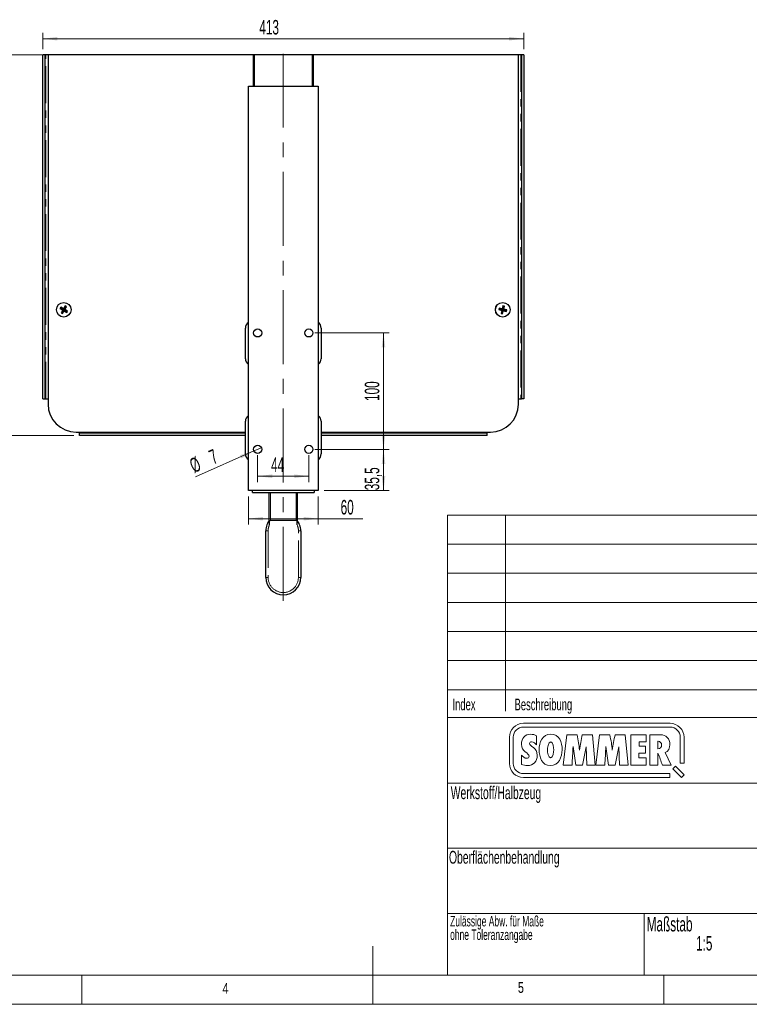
# Model space of a CAD drawing. Header units: millimetres. Extents: x 25 to 2116, y 25 to 1460.
# Tile 2 of 5: x 747 to 1373, y 25 to 871. Entities that reach past the tile are written whole.
import ezdxf

# ---------------------------------------------------------------- set-up
doc = ezdxf.new("R2010")
doc.units = ezdxf.units.MM
doc.header["$LTSCALE"] = 5
doc.linetypes.add('CENTERX2', pattern=[20.32, 12.7, -2.54, 2.54, -2.54])
doc.linetypes.add('PHANTOM', pattern=[12.7, 6.35, -1.27, 1.27, -1.27, 1.27, -1.27])
doc.styles.add('SLDTEXTSTYLE0', font='TXT', dxfattribs={"width": 0.75})
doc.styles.add('SLDTEXTSTYLE1', font='TXT', dxfattribs={"width": 0.605})
doc.dimstyles.new('SLDDIMSTYLE1', dxfattribs={"dimtxt": 12.5, "dimasz": 12.5, "dimexe": 0, "dimexo": 0.0625, "dimgap": 3.125, "dimtad": 1, "dimrnd": 1e-09, "dimzin": 12, "dimdsep": 46, "dimtxsty": 'SLDTEXTSTYLE1', "dimsah": 1, "dimcen": 0.09, "dimadec": 0, "dimazin": 3, "dimtfac": 1, "dimtofl": 0, "dimtmove": 0, "dimatfit": 3, "dimfxl": 0, "dimfrac": 2, "dimtolj": 1, "dimtzin": 12, "dimarcsym": 0})
doc.dimstyles.new('SLDDIMSTYLE2', dxfattribs={"dimtxt": 12.5, "dimasz": 12.5, "dimexe": 0, "dimexo": 0.0625, "dimgap": 3.125, "dimtad": 1, "dimrnd": 1e-09, "dimzin": 12, "dimdsep": 46, "dimtxsty": 'SLDTEXTSTYLE1', "dimblk1": 'NONE', "dimsah": 1, "dimcen": 0, "dimadec": 0, "dimazin": 3, "dimtfac": 1, "dimtmove": 0, "dimatfit": 3, "dimldrblk": 'NONE', "dimfxl": 0, "dimfrac": 2, "dimtolj": 1, "dimtzin": 12, "dimarcsym": 0})

# ---------------------------------------------------------------- blocks, each defined once
blk = doc.blocks.new('Logo_SOMMER_2016_8')
at = {"lineweight": 18}
for p, q in [((460, 150), (40, 150)), ((40, 139.1), (460, 139.1)), ((77.6, 87.9), (77.6, 114.5)), ((164.3, 117.2), (154, 30.2)), ((194, 117.2), (164.3, 117.2)), ((237.8, 117.2), (208.7, 117.2)), ((245.8, 30.2), (237.8, 117.2)), ((258.2, 117.2), (247.9, 30.2)), ((287.9, 117.2), (258.2, 117.2)), ((331.7, 117.2), (302.5, 117.2)), ((339.7, 30.2), (331.7, 117.2)), ((347.4, 117.2), (347.4, 30.2)), ((391.7, 117.2), (347.4, 117.2)), ((391.7, 96.8), (391.7, 117.2)), ((401.6, 117.2), (401.6, 30.3)), ((431.8, 117.2), (401.6, 117.2)), ((0, 110), (0, 35)), ((10.9, 35), (10.9, 110)), ((371.1, 84.3), (371.1, 96.8)), ((371.1, 96.8), (391.7, 96.8)), ((424.5, 77), (424.5, 98.4)), ((489.1, 110), (489.1, 35.9)), ((500, 35.9), (500, 110)), ((34.5, 59.1), (34.6, 59.1)), ((34.6, 59.1), (34.6, 32.4)), ((182.1, 83.5), (190.1, 30.2)), ((209.1, 30.2), (219.6, 83)), ((219.6, 83), (221.4, 30.2)), ((276, 83.5), (284, 30.2)), ((302.9, 30.2), (313.5, 83)), ((313.5, 83), (315.3, 30.2)), ((370.9, 50.7), (370.9, 64.8)), ((370.9, 64.8), (389.3, 64.8)), ((389.3, 84.3), (371.1, 84.3)), ((389.3, 64.8), (389.3, 84.3)), ((424.7, 77), (424.5, 77)), ((424.6, 30.3), (424.6, 64.8)), ((463.4, 30.2), (445.8, 66.7)), ((154, 30.2), (179.2, 30.2)), ((190.1, 30.2), (209.1, 30.2)), ((221.4, 30.2), (245.8, 30.2)), ((247.9, 30.2), (272.9, 30.2)), ((284, 30.2), (302.9, 30.2)), ((315.3, 30.2), (339.7, 30.2)), ((347.4, 30.2), (391.3, 30.2)), ((391.3, 50.7), (370.9, 50.7)), ((391.3, 30.2), (391.3, 50.7)), ((401.6, 30.3), (424.6, 30.3)), ((438, 30.2), (463.4, 30.2)), ((489.1, 35.9), (500, 35.9)), ((459.1, 5.9), (40, 5.9)), ((459.1, -5), (459.1, 5.9)), ((475.8, 26.9), (468.1, 19.2)), ((468.1, 19.2), (492.3, -5)), ((500, 2.7), (475.8, 26.9)), ((492.3, -5), (500, 2.7)), ((40, -5), (459.1, -5))]:
    blk.add_line(p, q, dxfattribs=at)
for points in [[(40, 150), (17.9, 150), (0, 132.1), (0, 110)], [(500, 110), (500, 132.1), (482.1, 150), (460, 150)], [(10.9, 110), (10.9, 126), (24, 139.1), (40, 139.1)], [(61.2, 118.6), (44, 118.6), (34.4, 106.8), (34.4, 90.2)], [(77.6, 114.5), (73.2, 117.3), (66.4, 118.6), (61.2, 118.6)], [(118.2, 119.1), (94.1, 119.1), (85.2, 94.7), (85.2, 74.3)], [(151, 74), (151, 94.8), (143, 119.1), (118.2, 119.1)], [(198, 94.2), (196.9, 101.8), (195.1, 109.4), (194, 117.2)], [(208.7, 117.2), (205.5, 102.7), (203, 88.1), (200.6, 73.4)], [(291.9, 94), (290.7, 101.8), (288.9, 109.4), (287.9, 117.2)], [(302.5, 117.2), (299.4, 102.7), (296.8, 88.1), (294.4, 73.4)], [(459.4, 88.8), (459.4, 105.9), (449.1, 117.2), (431.8, 117.2)], [(460, 139.1), (476, 139.1), (489.1, 126), (489.1, 110)], [(34.4, 90.2), (34.4, 69), (56.5, 65.1), (56.5, 55.5)], [(57.5, 92.1), (57.5, 95.1), (61, 97.1), (63.5, 97.1)], [(79.6, 58.1), (79.6, 81.7), (57.5, 83.4), (57.5, 92.1)], [(63.5, 97.1), (69.6, 97.1), (74.1, 92.3), (77.6, 87.9)], [(109.1, 72.4), (109.1, 78), (110.2, 96.8), (118.2, 96.8)], [(118.2, 96.8), (125.9, 96.8), (126.8, 79.9), (126.8, 74.3)], [(200.6, 73.4), (199.7, 80.4), (199.2, 87.3), (198, 94.2)], [(294.4, 73.4), (293.5, 80.4), (293, 87.3), (291.9, 94)], [(424.5, 98.4), (424.9, 98.4), (425.2, 98.4), (425.6, 98.4)], [(435.9, 88.1), (435.9, 81.3), (431.3, 77), (424.7, 77)], [(425.6, 98.4), (431.2, 98.5), (435.9, 93.5), (435.9, 88.1)], [(445.8, 66.7), (455.4, 66.7), (459.4, 81.2), (459.4, 88.8)], [(49.8, 49.7), (44.4, 49.7), (37.6, 54.8), (34.5, 59.1)], [(51.3, 28.7), (68.7, 28.7), (79.6, 40.9), (79.6, 58.1)], [(85.2, 74.3), (85.2, 53.9), (92.5, 28.8), (117.3, 28.8)], [(117.8, 51.1), (110.5, 51.1), (109.1, 67.2), (109.1, 72.4)], [(117.3, 28.8), (141.1, 28.8), (151, 53.6), (151, 74)], [(126.8, 74.3), (126.8, 68.4), (126.3, 51.1), (117.8, 51.1)], [(179.2, 30.2), (180.3, 47.9), (181.7, 65.8), (182.1, 83.5)], [(272.9, 30.2), (274.2, 47.9), (275.6, 65.8), (276, 83.5)], [(424.6, 64.8), (430.3, 53.7), (433.6, 41.8), (438, 30.2)], [(0, 35), (0, 12.9), (17.9, -5), (40, -5)], [(40, 5.9), (24, 5.9), (10.9, 19), (10.9, 35)], [(34.6, 32.4), (40.4, 30.5), (45.2, 28.7), (51.3, 28.7)], [(56.5, 55.5), (56.5, 52), (52.9, 49.7), (49.8, 49.7)]]:
    blk.add_open_spline(points, degree=3, dxfattribs=at)
blk = doc.blocks.new('SW_NOTE_2')
at = {"color": 0, "linetype": 'Continuous', "lineweight": 0, "char_height": 9, "attachment_point": 1, "style": 'SLDTEXTSTYLE1'}
for s, insert in [('Zulässige Abw. für Maße', (0, 11.6)), ('ohne Toleranzangabe', (0, 0))]:
    blk.add_mtext(s, dxfattribs=dict(at, insert=insert))
blk = doc.blocks.new('_D_17')
at = {"color": 1, "linetype": 'Continuous', "lineweight": 18}
for p, q in [((766.54, 845.62), (766.54, 859.48)), ((1179.54, 854.48), (766.54, 854.48)), ((1179.54, 845.62), (1179.54, 859.48))]:
    blk.add_line(p, q, dxfattribs=at)
for points in [[(766.54, 854.48), (779.04, 852.93), (779.04, 856.03)], [(1179.54, 854.48), (1167.04, 856.03), (1167.04, 852.93)]]:
    blk.add_solid(points, dxfattribs=at)
at = {"color": 1, "linetype": 'Continuous', "lineweight": 18, "insert": (952.47, 870.6), "char_height": 12.5, "attachment_point": 1, "style": 'SLDTEXTSTYLE1'}
blk.add_mtext('413', dxfattribs=at)
blk = doc.blocks.new('_D_18')
at = {"color": 1, "linetype": 'Continuous', "lineweight": 18}
for p, q in [((766.04, 840.62), (724.65, 840.62)), ((729.65, 840.62), (729.65, 513.62)), ((793.04, 513.62), (724.65, 513.62))]:
    blk.add_line(p, q, dxfattribs=at)
for points in [[(729.65, 840.62), (728.1, 828.12), (731.2, 828.12)], [(729.65, 513.62), (731.2, 526.12), (728.1, 526.12)]]:
    blk.add_solid(points, dxfattribs=at)
at = {"color": 1, "linetype": 'Continuous', "lineweight": 18, "insert": (713.53, 677.92), "char_height": 12.5, "attachment_point": 1, "rotation": 90, "style": 'SLDTEXTSTYLE1'}
blk.add_mtext('327', dxfattribs=at)
blk = doc.blocks.new('_D_19')
at = {"color": 1, "linetype": 'Continuous', "lineweight": 18}
for p, q in [((943.04, 461.24), (943.04, 437.16)), ((1003.04, 461.24), (1003.04, 437.16)), ((943.04, 442.16), (1003.04, 442.16)), ((1003.04, 442.16), (1041.39, 442.16))]:
    blk.add_line(p, q, dxfattribs=at)
for points in [[(943.04, 442.16), (955.54, 440.61), (955.54, 443.71)], [(1003.04, 442.16), (990.54, 443.71), (990.54, 440.61)]]:
    blk.add_solid(points, dxfattribs=at)
at = {"color": 1, "linetype": 'Continuous', "lineweight": 18, "insert": (1022.29, 458.27), "char_height": 12.5, "attachment_point": 1, "style": 'SLDTEXTSTYLE1'}
blk.add_mtext('60', dxfattribs=at)
blk = doc.blocks.new('_D_20')
at = {"color": 1, "linetype": 'Continuous', "lineweight": 18}
for p, q in [((1000.04, 601.74), (1064.13, 601.74)), ((1059.13, 501.74), (1059.13, 601.74)), ((1000.04, 501.74), (1064.13, 501.74))]:
    blk.add_line(p, q, dxfattribs=at)
for points in [[(1059.13, 601.74), (1057.58, 589.24), (1060.68, 589.24)], [(1059.13, 501.74), (1060.68, 514.24), (1057.58, 514.24)]]:
    blk.add_solid(points, dxfattribs=at)
at = {"color": 1, "linetype": 'Continuous', "lineweight": 18, "insert": (1043.01, 543.29), "char_height": 12.5, "attachment_point": 1, "rotation": 90, "style": 'SLDTEXTSTYLE1'}
blk.add_mtext('100', dxfattribs=at)
blk = doc.blocks.new('_D_21')
at = {"color": 1, "linetype": 'Continuous', "lineweight": 18}
for p, q in [((951.04, 496.74), (951.04, 473.65)), ((995.04, 496.74), (995.04, 473.65)), ((995.04, 478.65), (951.04, 478.65))]:
    blk.add_line(p, q, dxfattribs=at)
for points in [[(951.04, 478.65), (963.54, 477.1), (963.54, 480.2)], [(995.04, 478.65), (982.54, 480.2), (982.54, 477.1)]]:
    blk.add_solid(points, dxfattribs=at)
at = {"color": 1, "linetype": 'Continuous', "lineweight": 18, "insert": (962.57, 494.77), "char_height": 12.5, "attachment_point": 1, "style": 'SLDTEXTSTYLE1'}
blk.add_mtext('44', dxfattribs=at)
blk = doc.blocks.new('_D_22')
at = {"color": 1, "linetype": 'Continuous', "lineweight": 18}
for p, q in [((1000.04, 501.74), (1064.13, 501.74)), ((1059.13, 466.24), (1059.13, 501.74)), ((1008.04, 466.24), (1064.13, 466.24))]:
    blk.add_line(p, q, dxfattribs=at)
for points in [[(1059.13, 501.74), (1057.58, 489.24), (1060.68, 489.24)], [(1059.13, 466.24), (1060.68, 478.74), (1057.58, 478.74)]]:
    blk.add_solid(points, dxfattribs=at)
at = {"color": 1, "linetype": 'Continuous', "lineweight": 18, "insert": (1043.01, 466.6), "char_height": 12.5, "attachment_point": 1, "rotation": 90, "style": 'SLDTEXTSTYLE1'}
blk.add_mtext('35,5', dxfattribs=at)
blk = doc.blocks.new('_D_23')
at = {"color": 1, "linetype": 'Continuous', "lineweight": 18}
for q in [(897.66, 478.18), (954.24, 503.16)]:
    blk.add_line((947.84, 500.33), q, dxfattribs=at)
blk.add_solid([(947.84, 500.33), (935.78, 496.7), (937.03, 493.86)], dxfattribs=at)
at = {"color": 1, "linetype": 'Continuous', "lineweight": 18, "char_height": 12.5, "attachment_point": 1, "rotation": 23.81966, "style": 'SLDTEXTSTYLE1'}
for s, insert in [('7', (907.92, 500.06)), ('%%c', (891.26, 492.67))]:
    blk.add_mtext(s, dxfattribs=dict(at, insert=insert))
blk = doc.blocks.new('_None')

msp = doc.modelspace()

# ---------------------------------------------------------------- linework, layer by layer
at = {"color": 1, "linetype": 'CENTERX2', "lineweight": 18}
msp.add_line((973.041, 371.708), (973.041, 850.618), dxfattribs=at)
at = {"color": 7, "linetype": 'Continuous', "lineweight": 25}
for p, q in [((768.541, 840.618), (766.541, 840.618)), ((766.541, 545.118), (766.541, 840.618)), ((768.541, 545.118), (768.541, 840.618)), ((769.041, 840.618), (768.541, 840.618)), ((771.041, 840.618), (769.041, 840.618)), ((771.041, 840.618), (771.041, 540.618)), ((947.041, 840.618), (771.041, 840.618)), ((948.041, 840.618), (947.041, 840.618)), ((947.041, 840.618), (947.041, 813.743)), ((948.041, 840.618), (948.041, 813.743)), ((998.041, 840.618), (948.041, 840.618)), ((998.041, 813.743), (998.041, 840.618)), ((999.041, 840.618), (998.041, 840.618)), ((999.041, 813.743), (999.041, 840.618)), ((1175.041, 840.618), (999.041, 840.618)), ((1175.041, 540.618), (1175.041, 840.618)), ((1177.041, 840.618), (1175.041, 840.618)), ((1177.541, 840.618), (1177.041, 840.618)), ((1177.541, 840.618), (1177.541, 545.118)), ((1179.541, 840.618), (1177.541, 840.618)), ((1179.541, 840.618), (1179.541, 545.118)), ((947.041, 830.618), (948.041, 830.618)), ((998.041, 830.618), (999.041, 830.618)), ((943.041, 466.243), (943.041, 813.743)), ((943.041, 813.743), (1003.041, 813.743)), ((1003.041, 813.743), (1003.041, 466.243)), ((781.95, 623.923), (781.263, 622.749)), ((781.913, 622.919), (781.263, 622.749)), ((781.263, 622.749), (783.61, 621.375)), ((782.12, 623.272), (781.913, 622.919)), ((781.913, 622.919), (784.26, 621.545)), ((784.297, 622.548), (781.95, 623.923)), ((782.12, 623.272), (781.95, 623.923)), ((784.467, 621.898), (782.12, 623.272)), ((783.61, 621.375), (782.236, 619.027)), ((782.886, 619.197), (782.236, 619.027)), ((782.236, 619.027), (783.41, 618.34)), ((784.26, 621.545), (782.886, 619.197)), ((782.886, 619.197), (783.24, 618.99)), ((783.24, 618.99), (784.614, 621.337)), ((783.24, 618.99), (783.41, 618.34)), ((783.41, 618.34), (784.784, 620.687)), ((784.26, 621.545), (783.61, 621.375)), ((785.672, 624.895), (784.297, 622.548)), ((784.467, 621.898), (784.297, 622.548)), ((785.842, 624.245), (784.467, 621.898)), ((784.614, 621.337), (784.784, 620.687)), ((784.614, 621.337), (786.961, 619.963)), ((784.784, 620.687), (787.131, 619.313)), ((784.821, 621.691), (786.195, 624.038)), ((784.821, 621.691), (785.471, 621.861)), ((787.168, 620.317), (784.821, 621.691)), ((785.471, 621.861), (786.845, 624.208)), ((787.818, 620.487), (785.471, 621.861)), ((786.845, 624.208), (785.672, 624.895)), ((785.842, 624.245), (785.672, 624.895)), ((786.195, 624.038), (785.842, 624.245)), ((786.195, 624.038), (786.845, 624.208)), ((786.961, 619.963), (787.168, 620.317)), ((786.961, 619.963), (787.131, 619.313)), ((787.131, 619.313), (787.818, 620.487)), ((787.168, 620.317), (787.818, 620.487)), ((1158.401, 623.089), (1158.077, 621.768)), ((1158.651, 622.116), (1158.077, 621.768)), ((1158.077, 621.768), (1160.718, 621.12)), ((1161.042, 622.44), (1158.401, 623.089)), ((1158.749, 622.514), (1158.401, 623.089)), ((1158.749, 622.514), (1158.651, 622.116)), ((1158.651, 622.116), (1161.293, 621.468)), ((1161.391, 621.866), (1158.749, 622.514)), ((1160.718, 621.12), (1160.069, 618.478)), ((1160.644, 618.826), (1160.069, 618.478)), ((1160.069, 618.478), (1161.39, 618.154)), ((1161.293, 621.468), (1160.644, 618.826)), ((1160.644, 618.826), (1161.042, 618.728)), ((1161.293, 621.468), (1160.718, 621.12)), ((1161.691, 625.082), (1161.042, 622.44)), ((1161.391, 621.866), (1161.042, 622.44)), ((1161.042, 618.728), (1161.691, 621.37)), ((1161.042, 618.728), (1161.39, 618.154)), ((1161.39, 618.154), (1162.039, 620.795)), ((1162.039, 624.507), (1161.391, 621.866)), ((1163.012, 624.757), (1161.691, 625.082)), ((1162.039, 624.507), (1161.691, 625.082)), ((1161.691, 621.37), (1162.039, 620.795)), ((1161.691, 621.37), (1164.332, 620.721)), ((1161.788, 621.768), (1162.437, 624.409)), ((1161.788, 621.768), (1162.363, 622.116)), ((1164.43, 621.119), (1161.788, 621.768)), ((1162.437, 624.409), (1162.039, 624.507)), ((1162.039, 620.795), (1164.68, 620.146)), ((1162.363, 622.116), (1163.012, 624.757)), ((1165.005, 621.467), (1162.363, 622.116)), ((1162.437, 624.409), (1163.012, 624.757)), ((1164.332, 620.721), (1164.43, 621.119)), ((1164.332, 620.721), (1164.68, 620.146)), ((1164.43, 621.119), (1165.005, 621.467)), ((1164.68, 620.146), (1165.005, 621.467)), ((940.541, 579.616), (940.541, 605.869)), ((1005.541, 605.869), (1005.541, 579.616)), ((766.541, 545.118), (768.541, 545.118)), ((768.541, 545.118), (769.041, 545.118)), ((769.041, 545.118), (771.041, 545.118)), ((1175.041, 545.118), (1177.041, 545.118)), ((1177.041, 545.118), (1177.541, 545.118)), ((1179.541, 545.118), (1177.541, 545.118)), ((940.541, 497.743), (940.541, 525.869)), ((1005.541, 525.869), (1005.541, 497.743)), ((795.041, 516.618), (940.541, 516.618)), ((798.041, 516.618), (798.041, 516.118)), ((798.041, 516.118), (798.041, 515.618)), ((1005.541, 516.618), (1151.041, 516.618)), ((1148.041, 516.118), (1148.041, 516.618)), ((1148.041, 515.618), (1148.041, 516.118)), ((798.041, 513.618), (798.041, 515.618)), ((940.541, 515.618), (798.041, 515.618)), ((940.541, 513.618), (798.041, 513.618)), ((1148.041, 515.618), (1005.541, 515.618)), ((1148.041, 513.618), (1005.541, 513.618)), ((1148.041, 513.618), (1148.041, 515.618)), ((1003.041, 466.243), (943.041, 466.243)), ((946.541, 464.743), (946.541, 466.243)), ((999.541, 466.243), (999.541, 464.743)), ((946.541, 464.743), (999.541, 464.743)), ((961.041, 439.238), (961.041, 464.743)), ((985.041, 464.743), (985.041, 439.238)), ((984.041, 440.743), (962.041, 440.743)), ((958.041, 391.743), (958.041, 431.743)), ((961.041, 439.238), (961.041, 436.743)), ((985.041, 436.743), (985.041, 439.238)), ((988.041, 431.743), (988.041, 391.743))]:
    msp.add_line(p, q, dxfattribs=at)
at = {"color": 7, "linetype": 'PHANTOM', "lineweight": 18}
for p, q in [((769.041, 545.118), (769.041, 840.618)), ((1177.041, 840.618), (1177.041, 545.118)), ((940.541, 516.118), (798.041, 516.118)), ((1148.041, 516.118), (1005.541, 516.118)), ((962.041, 464.743), (962.041, 440.743)), ((984.041, 440.743), (984.041, 464.743)), ((960.041, 431.743), (958.041, 431.743)), ((960.041, 431.743), (960.041, 391.743)), ((986.041, 431.743), (988.041, 431.743)), ((986.041, 391.743), (986.041, 431.743)), ((960.041, 391.743), (958.041, 391.743)), ((986.041, 391.743), (988.041, 391.743)), ((973.041, 378.743), (973.041, 376.743))]:
    msp.add_line(p, q, dxfattribs=at)
at = {"color": 7, "linetype": 'Continuous', "lineweight": 18}
for p, q in [((1114, 445.25), (1114, 50)), ((2050, 445.25), (1114, 445.25)), ((1164, 276.918), (1164, 445.25)), ((2050, 420.25), (1114, 420.25)), ((2050, 395.25), (1114, 395.25)), ((2050, 370.25), (1114, 370.25)), ((2050, 345.25), (1114, 345.25)), ((1114, 320.25), (2050, 320.25)), ((2050, 295.25), (1114, 295.25)), ((1114, 271.25), (1512, 271.25)), ((1387, 215), (1114, 215)), ((1387, 159), (1114, 159)), ((1387, 103), (1114, 103)), ((1283, 50), (1283, 103)), ((1050, 25), (1050, 75)), ((50, 50), (2050, 50)), ((800, 25), (800, 50)), ((1300, 50), (1300, 25)), ((25, 25), (2075, 25))]:
    msp.add_line(p, q, dxfattribs=at)
at = {"color": 7, "linetype": 'Continuous', "lineweight": 25}
for centre, radius in [((784.541, 621.618), 6.3), ((784.541, 621.618), 6.25), ((1161.541, 621.618), 6.3), ((1161.541, 621.618), 6.25), ((951.041, 601.743), 3.5), ((995.041, 601.743), 3.5), ((951.041, 501.743), 3.5), ((995.041, 501.743), 3.5)]:
    msp.add_circle(centre, radius, dxfattribs=at)
for centre, radius, start, end in [((946.541, 605.869), 6, 125.685335, 180), ((999.541, 605.869), 6, 0, 54.314665), ((946.541, 579.616), 6, 180, 234.314665), ((999.541, 579.616), 6, 305.685335, 0), ((795.041, 540.618), 24, 180, 270), ((1151.041, 540.618), 24, 270, 0), ((946.541, 525.869), 6, 125.685335, 180), ((999.541, 525.869), 6, 0, 54.314665), ((946.541, 497.743), 6, 180, 234.314665), ((999.541, 497.743), 6, 305.685335, 0), ((973.041, 431.743), 15, 143.130102, 159.597465), ((973.041, 431.743), 15, 20.402535, 36.869898), ((973.041, 431.743), 15, 159.597465, 180), ((973.041, 431.743), 15, 0, 20.402535), ((973.041, 391.743), 15, 180, 270), ((973.041, 391.743), 15, 270, 0)]:
    msp.add_arc(centre, radius, start, end, dxfattribs=at)
at = {"color": 7, "linetype": 'PHANTOM', "lineweight": 18}
for centre, start, end in [((973.041, 431.743), 157.380135, 180), ((973.041, 431.743), 0, 22.619865), ((973.041, 391.743), 180, 270), ((973.041, 391.743), 270, 0)]:
    msp.add_arc(centre, 13, start, end, dxfattribs=at)
at = {"color": 7, "linetype": 'Continuous', "lineweight": 25}
for centre, start_param, end_param in [((962.041, 439.238), 3.1415927, 4.712389), ((984.041, 439.238), 1.5707963, 3.1415927)]:
    msp.add_ellipse(centre, major_axis=(0, -1.505), ratio=0.6643638, start_param=start_param, end_param=end_param, dxfattribs=at)

# ---------------------------------------------------------------- block references
at = {"color": 7, "linetype": 'Continuous', "xscale": 0.3000000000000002, "yscale": 0.3000000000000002, "zscale": 0.3000000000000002}
msp.add_blockref('Logo_SOMMER_2016_8', (1167.261, 221.398), dxfattribs=at)
at = {"color": 7, "linetype": 'Continuous', "lineweight": 0}
msp.add_blockref('SW_NOTE_2', (1116.345, 89.302), dxfattribs=at)

# ---------------------------------------------------------------- texts
at = {"color": 7, "linetype": 'Continuous', "lineweight": 0, "attachment_point": 1}
for s, insert, char_height, style in [('Index', (1118.378, 287.578), 10, 'SLDTEXTSTYLE1'), ('Beschreibung', (1171.693, 287.578), 10, 'SLDTEXTSTYLE1'), ('Werkstoff/Halbzeug', (1116.88, 212.247), 11, 'SLDTEXTSTYLE1'), ('Oberflächenbehandlung', (1115.361, 156.81), 11, 'SLDTEXTSTYLE1'), ('Maßstab', (1285.183, 100.121), 12.5, 'SLDTEXTSTYLE1'), ('1:5', (1327.562, 83.645), 12.5, 'SLDTEXTSTYLE1'), ('4', (920.833, 43.34), 9.26, 'SLDTEXTSTYLE0'), ('5', (1174.58, 44.081), 9.26, 'SLDTEXTSTYLE0')]:
    msp.add_mtext(s, dxfattribs=dict(at, insert=insert, char_height=char_height, style=style))

# ---------------------------------------------------------------- dimensions: what is measured, and where the dimension line sits
at = {"color": 1, "linetype": 'Continuous', "lineweight": 18}
for base, p1, p2, picture, middle in [((766.541, 854.484), (1179.541, 840.618), (766.541, 840.618), '_D_17', (966.792, 854.484)), ((951.041, 478.655), (995.041, 501.743), (951.041, 501.743), '_D_21', (972.121, 478.655)), ((1003.041, 442.156), (943.041, 466.243), (1003.041, 466.243), '_D_19', (1031.842, 442.156))]:
    dim = msp.add_linear_dim(base=base, p1=p1, p2=p2, dimstyle='SLDDIMSTYLE1', dxfattribs=at)
    dim.commit()
    dim.dimension.update_dxf_attribs({"geometry": picture, "text_midpoint": middle, "dimtype": 160})
for base, p1, p2, picture, middle in [((729.645, 513.618), (771.041, 840.618), (798.041, 513.618), '_D_18', (729.645, 692.243)), ((1059.125, 601.743), (995.041, 501.743), (995.041, 601.743), '_D_20', (1059.125, 557.617)), ((1059.125, 501.743), (1003.041, 466.243), (995.041, 501.743), '_D_22', (1059.125, 483.31))]:
    dim = msp.add_linear_dim(base=base, p1=p1, p2=p2, angle=90, dimstyle='SLDDIMSTYLE1', dxfattribs=at)
    dim.commit()
    dim.dimension.update_dxf_attribs({"geometry": picture, "text_midpoint": middle, "dimtype": 160})
dim = msp.add_diameter_dim_2p(p1=(954.243, 503.156), p2=(947.839, 500.329), dimstyle='SLDDIMSTYLE2', dxfattribs=at)
dim.commit()
dim.dimension.update_dxf_attribs({"geometry": '_D_23', "text_midpoint": (909.288, 483.311), "dimtype": 163})

doc.saveas('drawing.dxf')
